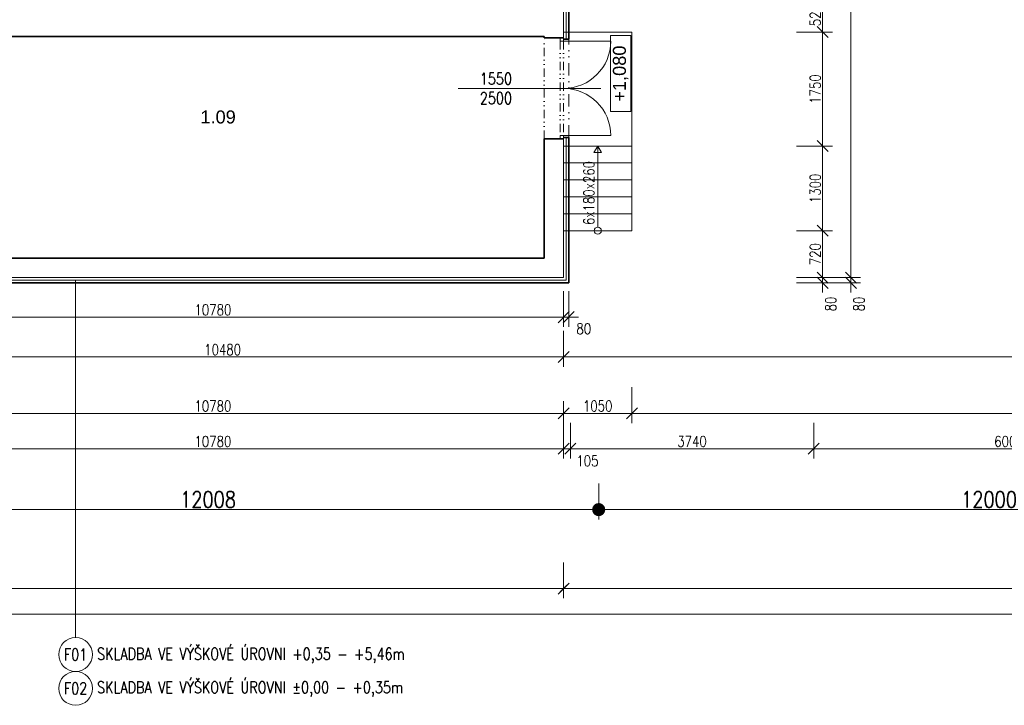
# Model space of a CAD drawing. Header units: millimetres. Extents: x -485339 to 350584, y -1189936 to 0.
# Tile 79 of 256: x -203942 to -188809, y -1067046 to -1056518. Entities that reach past the tile are written whole.
import ezdxf
from ezdxf.enums import TextEntityAlignment as Align

# ---------------------------------------------------------------- set-up
doc = ezdxf.new("R2010")
doc.units = ezdxf.units.MM
doc.header["$LTSCALE"] = 10
doc.linetypes.add('DĚLICÍ2', pattern=[15.875, 6.35, -3.175, 0, -3.175, 0, -3.175])
doc.layers.get('Defpoints').update_dxf_attribs({"color": 201})
for name, color, linetype, lineweight in [('N_dveře', 10, 'Continuous', 18), ('N_kóty', 10, 'Continuous', 18), ('N_popis', 10, 'Continuous', 18), ('N_popis_otvory', 10, 'Continuous', 18), ('N_čáry_nad', 10, 'DĚLICÍ2', 18), ('N_čáry_obrys', 10, 'Continuous', 35), ('N_čáry_obv.plášt', 212, 'Continuous', 18), ('St__otvory_dveře', 40, 'Continuous', 18), ('St_kóty', 132, 'Continuous', 18), ('St_plocha_místnosti', 250, 'Continuous', 18), ('St_popis', 250, 'Continuous', 18), ('St_čáry_nad', 250, 'DĚLICÍ2', 18), ('St_čáry_obrys', 5, 'Continuous', 35), ('St_čáry_plné', 250, 'Continuous', 18)]:
    doc.layers.add(name, color=color, linetype=linetype, lineweight=lineweight)
doc.styles.add('1_50', font='arial.ttf', dxfattribs={"height": 100})
doc.styles.add('Andy', font='arial.ttf')
doc.styles.get("Standard").update_dxf_attribs({"font": 'simplex.shx', "width": 0.8})
doc.linetypes.add('IZOLACE', pattern='A,0.0001,-0.1,[134,ltypeshp.shx,S=0.1,R=0,X=-0.1,Y=0],-0.2,[134,ltypeshp.shx,S=0.1,R=180,X=0.1,Y=0],-0.1', length=0.4001)
doc.dimstyles.new('stavebníM100', dxfattribs={"dimtxt": 165, "dimasz": 170, "dimexe": 150, "dimexo": 100, "dimgap": 30, "dimtad": 1, "dimdec": 0, "dimtxsty": 'Standard', "dimblk": 'OBLIQUE', "dimcen": -2.5, "dimdle": 150, "dimclrd": 256, "dimclre": 256, "dimclrt": 256, "dimadec": 4, "dimazin": 0, "dimtfac": 1, "dimtdec": 0, "dimtmove": 2, "dimatfit": 3, "dimldrblk": 'OBLIQUE', "dimfxl": 400, "dimfxlon": 1, "dimlwd": -1, "dimlwe": -1, "dimarcsym": 0})
doc.dimstyles.new('stavebníM100_modul', dxfattribs={"dimtxt": 250, "dimasz": 200, "dimexe": 150, "dimexo": 100, "dimgap": 30, "dimtad": 1, "dimdec": 0, "dimtxsty": 'Standard', "dimblk": 'DOT', "dimcen": -2.5, "dimdle": 150, "dimclrd": 256, "dimclre": 256, "dimclrt": 256, "dimadec": 4, "dimazin": 0, "dimtfac": 1, "dimtdec": 0, "dimtmove": 2, "dimatfit": 3, "dimldrblk": 'OBLIQUE', "dimfxl": 400, "dimfxlon": 1, "dimlwd": -1, "dimlwe": -1, "dimarcsym": 0})
doc.dimstyles.new('stavebníM50 vnitřní', dxfattribs={"dimtxt": 100, "dimasz": 100, "dimexe": 50, "dimexo": 100, "dimgap": 30, "dimtad": 1, "dimdec": 0, "dimtxsty": 'Standard', "dimblk": 'OBLIQUE', "dimcen": 2.5, "dimclrd": 256, "dimclre": 256, "dimclrt": 256, "dimadec": 0, "dimazin": 0, "dimtfac": 1, "dimtdec": 0, "dimtmove": 2, "dimatfit": 2, "dimldrblk": 'OBLIQUE', "dimfxl": 250, "dimfxlon": 1, "dimlwd": -1, "dimlwe": -1, "dimarcsym": 0})

# ---------------------------------------------------------------- blocks, each defined once
blk = doc.blocks.new('G$CB83B120F')
at = {"layer": 'St__otvory_dveře', "color": 0, "ltscale": 2}
for points in [[(0, 0), (50, 0), (50, 50), (0, 50)], [(1500, 0), (1550, 0), (1550, 50), (1500, 50)]]:
    blk.add_lwpolyline(points, close=True, dxfattribs=at)
at = {"layer": 'St__otvory_dveře', "color": 0, "linetype": 'DĚLICÍ2', "ltscale": 2}
for points in [[(1500, 50), (50, 50)], [(1500, 0), (50, 0)]]:
    blk.add_lwpolyline(points, dxfattribs=at)
at = {"layer": 'St__otvory_dveře', "color": 0, "ltscale": 2}
for points in [[(50, 0), (50, -725)], [(1500, 0), (1500, -725)]]:
    blk.add_lwpolyline(points, dxfattribs=at)
for centre, start, end in [((50, 0), 270, 0), ((1500, 0), 180, 270)]:
    blk.add_arc(centre, 725, start, end, dxfattribs=at)
blk = doc.blocks.new('_OBLIQUE')
at = {"color": 0, "linetype": 'ByBlock'}
blk.add_line((-0.5, -0.5), (0.5, 0.5), dxfattribs=at)
blk = doc.blocks.new('*D6997')
at = {"layer": 'Defpoints', "color": 0}
for p in [(-206363, -1062274), (-195583, -1062274), (-195583, -1062563)]:
    blk.add_point(p, dxfattribs=at)
at = {"layer": 'St_kóty'}
for p, q in [((-206363, -1062374), (-206363, -1062713)), ((-195583, -1062374), (-195583, -1062713)), ((-206513, -1062563), (-195433, -1062563))]:
    blk.add_line(p, q, dxfattribs=at)
at = {"layer": 'St_kóty', "linetype": 'ByBlock', "xscale": 170, "yscale": 170, "zscale": 170, "rotation": 180}
blk.add_blockref('_OBLIQUE', (-206363, -1062563), dxfattribs=at)
at = {"layer": 'St_kóty', "linetype": 'ByBlock', "xscale": 170, "yscale": 170, "zscale": 170}
blk.add_blockref('_OBLIQUE', (-195583, -1062563), dxfattribs=at)
at = {"layer": 'St_kóty', "insert": (-200973, -1062450), "char_height": 165, "attachment_point": 5}
blk.add_mtext('10780', dxfattribs=at)
blk = doc.blocks.new('*D6998')
at = {"layer": 'Defpoints', "color": 0}
for p in [(-194533, -1061554), (-195583, -1062274), (-194533, -1062563)]:
    blk.add_point(p, dxfattribs=at)
at = {"layer": 'St_kóty'}
for p, q in [((-194533, -1062163), (-194533, -1062713)), ((-195583, -1062374), (-195583, -1062713)), ((-195733, -1062563), (-194383, -1062563))]:
    blk.add_line(p, q, dxfattribs=at)
at = {"layer": 'St_kóty', "linetype": 'ByBlock', "xscale": 170, "yscale": 170, "zscale": 170, "rotation": 180}
blk.add_blockref('_OBLIQUE', (-195583, -1062563), dxfattribs=at)
at = {"layer": 'St_kóty', "linetype": 'ByBlock', "xscale": 170, "yscale": 170, "zscale": 170}
blk.add_blockref('_OBLIQUE', (-194533, -1062563), dxfattribs=at)
at = {"layer": 'St_kóty', "insert": (-195058, -1062450), "char_height": 165, "attachment_point": 5}
blk.add_mtext('1050', dxfattribs=at)
blk = doc.blocks.new('*D6999')
at = {"layer": 'Defpoints', "color": 0}
for p in [(-206063, -1060403), (-195583, -1060478), (-206063, -1061697)]:
    blk.add_point(p, dxfattribs=at)
at = {"layer": 'St_kóty'}
for p, q in [((-206063, -1061297), (-206063, -1061847)), ((-195583, -1061297), (-195583, -1061847)), ((-195433, -1061697), (-206213, -1061697))]:
    blk.add_line(p, q, dxfattribs=at)
at = {"layer": 'St_kóty', "linetype": 'ByBlock', "xscale": 170, "yscale": 170, "zscale": 170, "rotation": 180}
blk.add_blockref('_OBLIQUE', (-206063, -1061697), dxfattribs=at)
at = {"layer": 'St_kóty', "linetype": 'ByBlock', "xscale": 170, "yscale": 170, "zscale": 170}
blk.add_blockref('_OBLIQUE', (-195583, -1061697), dxfattribs=at)
at = {"layer": 'St_kóty', "insert": (-200823, -1061585), "char_height": 165, "attachment_point": 5}
blk.add_mtext('10480', dxfattribs=at)
blk = doc.blocks.new('*D7008')
at = {"layer": 'Defpoints', "color": 0}
for p in [(-179483, -1042046), (-195583, -1060478), (-179483, -1061697)]:
    blk.add_point(p, dxfattribs=at)
at = {"layer": 'St_kóty'}
for p, q in [((-195583, -1061297), (-195583, -1061847)), ((-179483, -1061297), (-179483, -1061847)), ((-195733, -1061697), (-179333, -1061697))]:
    blk.add_line(p, q, dxfattribs=at)
at = {"layer": 'St_kóty', "linetype": 'ByBlock', "xscale": 170, "yscale": 170, "zscale": 170, "rotation": 180}
blk.add_blockref('_OBLIQUE', (-195583, -1061697), dxfattribs=at)
at = {"layer": 'St_kóty', "linetype": 'ByBlock', "xscale": 170, "yscale": 170, "zscale": 170}
blk.add_blockref('_OBLIQUE', (-179483, -1061697), dxfattribs=at)
at = {"layer": 'St_kóty', "insert": (-187533, -1061585), "char_height": 165, "attachment_point": 5}
blk.add_mtext('16100', dxfattribs=at)
blk = doc.blocks.new('*D7009')
at = {"layer": 'Defpoints', "color": 0}
for p in [(-179483, -1042046), (-194533, -1061554), (-179483, -1062563)]:
    blk.add_point(p, dxfattribs=at)
at = {"layer": 'St_kóty'}
for p, q in [((-194533, -1062163), (-194533, -1062713)), ((-179483, -1062163), (-179483, -1062713)), ((-194683, -1062563), (-179333, -1062563))]:
    blk.add_line(p, q, dxfattribs=at)
at = {"layer": 'St_kóty', "linetype": 'ByBlock', "xscale": 170, "yscale": 170, "zscale": 170, "rotation": 180}
blk.add_blockref('_OBLIQUE', (-194533, -1062563), dxfattribs=at)
at = {"layer": 'St_kóty', "linetype": 'ByBlock', "xscale": 170, "yscale": 170, "zscale": 170}
blk.add_blockref('_OBLIQUE', (-179483, -1062563), dxfattribs=at)
at = {"layer": 'St_kóty', "insert": (-187008, -1062450), "char_height": 165, "attachment_point": 5}
blk.add_mtext('15050', dxfattribs=at)
blk = doc.blocks.new('*D7025')
at = {"layer": 'Defpoints', "color": 0}
for p in [(-206363, -1060478), (-195583, -1060478), (-195583, -1063107)]:
    blk.add_point(p, dxfattribs=at)
at = {"layer": 'St_kóty'}
for p, q in [((-206363, -1062707), (-206363, -1063257)), ((-195583, -1062707), (-195583, -1063257)), ((-206513, -1063107), (-195433, -1063107))]:
    blk.add_line(p, q, dxfattribs=at)
at = {"layer": 'St_kóty', "linetype": 'ByBlock', "xscale": 170, "yscale": 170, "zscale": 170, "rotation": 180}
blk.add_blockref('_OBLIQUE', (-206363, -1063107), dxfattribs=at)
at = {"layer": 'St_kóty', "linetype": 'ByBlock', "xscale": 170, "yscale": 170, "zscale": 170}
blk.add_blockref('_OBLIQUE', (-195583, -1063107), dxfattribs=at)
at = {"layer": 'St_kóty', "insert": (-200973, -1062994), "char_height": 165, "attachment_point": 5}
blk.add_mtext('10780', dxfattribs=at)
blk = doc.blocks.new('*D7026')
at = {"layer": 'Defpoints', "color": 0}
for p in [(-195478, -1041856), (-195583, -1060478), (-195478, -1063107)]:
    blk.add_point(p, dxfattribs=at)
at = {"layer": 'St_kóty'}
for p, q in [((-195583, -1062707), (-195583, -1063257)), ((-195478, -1062707), (-195478, -1063257)), ((-195733, -1063107), (-195328, -1063107))]:
    blk.add_line(p, q, dxfattribs=at)
at = {"layer": 'St_kóty', "linetype": 'ByBlock', "xscale": 170, "yscale": 170, "zscale": 170, "rotation": 180}
blk.add_blockref('_OBLIQUE', (-195583, -1063107), dxfattribs=at)
at = {"layer": 'St_kóty', "linetype": 'ByBlock', "xscale": 170, "yscale": 170, "zscale": 170}
blk.add_blockref('_OBLIQUE', (-195478, -1063107), dxfattribs=at)
at = {"layer": 'St_kóty', "insert": (-195216, -1063292), "char_height": 165, "attachment_point": 5}
blk.add_mtext('105', dxfattribs=at)
blk = doc.blocks.new('*D7027')
at = {"layer": 'Defpoints', "color": 0}
for p in [(-195478, -1041856), (-191738, -1041856), (-191738, -1063107)]:
    blk.add_point(p, dxfattribs=at)
at = {"layer": 'St_kóty'}
for p, q in [((-195478, -1062707), (-195478, -1063257)), ((-191738, -1062707), (-191738, -1063257)), ((-195628, -1063107), (-191588, -1063107))]:
    blk.add_line(p, q, dxfattribs=at)
at = {"layer": 'St_kóty', "linetype": 'ByBlock', "xscale": 170, "yscale": 170, "zscale": 170, "rotation": 180}
blk.add_blockref('_OBLIQUE', (-195478, -1063107), dxfattribs=at)
at = {"layer": 'St_kóty', "linetype": 'ByBlock', "xscale": 170, "yscale": 170, "zscale": 170}
blk.add_blockref('_OBLIQUE', (-191738, -1063107), dxfattribs=at)
at = {"layer": 'St_kóty', "insert": (-193608, -1062994), "char_height": 165, "attachment_point": 5}
blk.add_mtext('3740', dxfattribs=at)
blk = doc.blocks.new('*D7028')
at = {"layer": 'Defpoints', "color": 0}
for p in [(-191738, -1041856), (-185738, -1041843), (-185738, -1063107)]:
    blk.add_point(p, dxfattribs=at)
at = {"layer": 'St_kóty'}
for p, q in [((-191738, -1062707), (-191738, -1063257)), ((-185738, -1062707), (-185738, -1063257)), ((-191888, -1063107), (-185588, -1063107))]:
    blk.add_line(p, q, dxfattribs=at)
at = {"layer": 'St_kóty', "linetype": 'ByBlock', "xscale": 170, "yscale": 170, "zscale": 170, "rotation": 180}
blk.add_blockref('_OBLIQUE', (-191738, -1063107), dxfattribs=at)
at = {"layer": 'St_kóty', "linetype": 'ByBlock', "xscale": 170, "yscale": 170, "zscale": 170}
blk.add_blockref('_OBLIQUE', (-185738, -1063107), dxfattribs=at)
at = {"layer": 'St_kóty', "insert": (-188738, -1062994), "char_height": 165, "attachment_point": 5}
blk.add_mtext('6000', dxfattribs=at)
blk = doc.blocks.new('_Dot')
at = {"color": 0, "linetype": 'ByBlock', "lineweight": -2}
blk.add_line((-0.5, 0), (-1, 0), dxfattribs=at)
at = {"color": 0, "linetype": 'ByBlock', "const_width": 0.5}
blk.add_lwpolyline([(-0.25, 0, 1), (0.25, 0, 1)], format="xyb", close=True, dxfattribs=at)
blk = doc.blocks.new('*D7032')
at = {"layer": 'Defpoints', "color": 0}
for p in [(-195043, -1040783), (-183043, -1041757), (-195043, -1064041)]:
    blk.add_point(p, dxfattribs=at)
at = {"layer": 'St_kóty'}
for p, q in [((-195043, -1063641), (-195043, -1064191)), ((-183043, -1063641), (-183043, -1064191)), ((-183243, -1064041), (-194843, -1064041))]:
    blk.add_line(p, q, dxfattribs=at)
at = {"layer": 'St_kóty', "linetype": 'ByBlock', "xscale": 200, "yscale": 200, "zscale": 200, "rotation": 180}
blk.add_blockref('_Dot', (-195043, -1064041), dxfattribs=at)
at = {"layer": 'St_kóty', "linetype": 'ByBlock', "xscale": 200, "yscale": 200, "zscale": 200}
blk.add_blockref('_Dot', (-183043, -1064041), dxfattribs=at)
at = {"layer": 'St_kóty', "insert": (-189043, -1063886), "char_height": 250, "attachment_point": 5}
blk.add_mtext('12000', dxfattribs=at)
blk = doc.blocks.new('*D7033')
at = {"layer": 'Defpoints', "color": 0}
for p in [(-207051, -1040782), (-195043, -1040783), (-207051, -1064041)]:
    blk.add_point(p, dxfattribs=at)
at = {"layer": 'St_kóty'}
for p, q in [((-207051, -1063641), (-207051, -1064191)), ((-195043, -1063641), (-195043, -1064191)), ((-195243, -1064041), (-206851, -1064041))]:
    blk.add_line(p, q, dxfattribs=at)
at = {"layer": 'St_kóty', "linetype": 'ByBlock', "xscale": 200, "yscale": 200, "zscale": 200, "rotation": 180}
blk.add_blockref('_Dot', (-207051, -1064041), dxfattribs=at)
at = {"layer": 'St_kóty', "linetype": 'ByBlock', "xscale": 200, "yscale": 200, "zscale": 200}
blk.add_blockref('_Dot', (-195043, -1064041), dxfattribs=at)
at = {"layer": 'St_kóty', "insert": (-201047, -1063886), "char_height": 250, "attachment_point": 5}
blk.add_mtext('12008', dxfattribs=at)
blk = doc.blocks.new('*D7057')
at = {"layer": 'Defpoints', "color": 0}
for p in [(-195583, -1058348), (-176905, -1058348), (-195583, -1060478)]:
    blk.add_point(p, dxfattribs=at)
at = {"layer": 'St_kóty'}
for p, q in [((-176905, -1060628), (-176905, -1058198)), ((-177305, -1058348), (-176755, -1058348)), ((-177305, -1060478), (-176755, -1060478))]:
    blk.add_line(p, q, dxfattribs=at)
at = {"layer": 'St_kóty', "linetype": 'ByBlock', "xscale": 170, "yscale": 170, "zscale": 170}
for p, rotation in [((-176905, -1058348), 90), ((-176905, -1060478), 270)]:
    blk.add_blockref('_OBLIQUE', p, dxfattribs=dict(at, rotation=rotation))
at = {"layer": 'St_kóty', "insert": (-177017, -1059413), "char_height": 165, "attachment_point": 5, "rotation": 90}
blk.add_mtext('2130', dxfattribs=at)
blk = doc.blocks.new('*D7058')
at = {"layer": 'Defpoints', "color": 0}
for p in [(-195583, -1056798), (-176905, -1056798), (-195583, -1058348)]:
    blk.add_point(p, dxfattribs=at)
at = {"layer": 'St_kóty'}
for p, q in [((-176905, -1056648), (-176905, -1057310)), ((-177305, -1056798), (-176755, -1056798)), ((-176905, -1058498), (-176905, -1057835)), ((-177305, -1058348), (-176755, -1058348))]:
    blk.add_line(p, q, dxfattribs=at)
at = {"layer": 'St_kóty', "linetype": 'ByBlock', "xscale": 170, "yscale": 170, "zscale": 170}
for p, rotation in [((-176905, -1056798), 90), ((-176905, -1058348), 270)]:
    blk.add_blockref('_OBLIQUE', p, dxfattribs=dict(at, rotation=rotation))
at = {"layer": 'St_kóty', "insert": (-176905, -1057573), "char_height": 165, "attachment_point": 5, "rotation": 90}
blk.add_mtext('1550\\P2500', dxfattribs=at)
blk = doc.blocks.new('*D7059')
at = {"layer": 'Defpoints', "color": 0}
for p in [(-195583, -1056188), (-176905, -1056188), (-195583, -1056798)]:
    blk.add_point(p, dxfattribs=at)
at = {"layer": 'St_kóty'}
for p, q in [((-176905, -1056948), (-176905, -1056038)), ((-177305, -1056188), (-176755, -1056188)), ((-177305, -1056798), (-176755, -1056798))]:
    blk.add_line(p, q, dxfattribs=at)
at = {"layer": 'St_kóty', "linetype": 'ByBlock', "xscale": 170, "yscale": 170, "zscale": 170}
for p, rotation in [((-176905, -1056188), 90), ((-176905, -1056798), 270)]:
    blk.add_blockref('_OBLIQUE', p, dxfattribs=dict(at, rotation=rotation))
at = {"layer": 'St_kóty', "insert": (-177017, -1056493), "char_height": 165, "attachment_point": 5, "rotation": 90}
blk.add_mtext('610', dxfattribs=at)
blk = doc.blocks.new('*D7073')
at = {"layer": 'Defpoints', "color": 0}
for p in [(-195597, -1042046), (-176251, -1042046), (-195583, -1060478)]:
    blk.add_point(p, dxfattribs=at)
at = {"layer": 'St_kóty'}
for p, q in [((-176251, -1060628), (-176251, -1041896)), ((-176651, -1042046), (-176101, -1042046)), ((-176651, -1060478), (-176101, -1060478))]:
    blk.add_line(p, q, dxfattribs=at)
at = {"layer": 'St_kóty', "linetype": 'ByBlock', "xscale": 170, "yscale": 170, "zscale": 170}
for p, rotation in [((-176251, -1042046), 90), ((-176251, -1060478), 270)]:
    blk.add_blockref('_OBLIQUE', p, dxfattribs=dict(at, rotation=rotation))
at = {"layer": 'St_kóty', "insert": (-176364, -1051262), "char_height": 165, "attachment_point": 5, "rotation": 90}
blk.add_mtext('18432', dxfattribs=at)
blk = doc.blocks.new('*D7075')
at = {"layer": 'Defpoints', "color": 0}
for p in [(-195583, -1042046), (-175643, -1042046), (-195583, -1060478)]:
    blk.add_point(p, dxfattribs=at)
at = {"layer": 'St_kóty'}
for p, q in [((-175643, -1060628), (-175643, -1041896)), ((-176043, -1042046), (-175493, -1042046)), ((-176043, -1060478), (-175493, -1060478))]:
    blk.add_line(p, q, dxfattribs=at)
at = {"layer": 'St_kóty', "linetype": 'ByBlock', "xscale": 170, "yscale": 170, "zscale": 170}
for p, rotation in [((-175643, -1042046), 90), ((-175643, -1060478), 270)]:
    blk.add_blockref('_OBLIQUE', p, dxfattribs=dict(at, rotation=rotation))
at = {"layer": 'St_kóty', "insert": (-175755, -1051262), "char_height": 165, "attachment_point": 5, "rotation": 90}
blk.add_mtext('18432', dxfattribs=at)
blk = doc.blocks.new('*D7086')
at = {"layer": 'Defpoints', "color": 0}
for p in [(-179483, -992923), (-195583, -1060478), (-174807, -1060478)]:
    blk.add_point(p, dxfattribs=at)
at = {"layer": 'St_kóty'}
for p, q in [((-174807, -992773), (-174807, -1060628)), ((-175207, -992923), (-174657, -992923)), ((-175207, -1060478), (-174657, -1060478))]:
    blk.add_line(p, q, dxfattribs=at)
at = {"layer": 'St_kóty', "linetype": 'ByBlock', "xscale": 170, "yscale": 170, "zscale": 170}
for p, rotation in [((-174807, -992923), 90), ((-174807, -1060478), 270)]:
    blk.add_blockref('_OBLIQUE', p, dxfattribs=dict(at, rotation=rotation))
at = {"layer": 'St_kóty', "insert": (-174919, -1026700), "char_height": 165, "attachment_point": 5, "rotation": 90}
blk.add_mtext('67555', dxfattribs=at)
blk = doc.blocks.new('*D7116')
at = {"layer": 'Defpoints', "color": 0}
for p in [(-192694, -1059758), (-191601, -1059758), (-193744, -1060478)]:
    blk.add_point(p, dxfattribs=at)
at = {"layer": 'St_kóty'}
for p, q in [((-191601, -1060628), (-191601, -1059608)), ((-192001, -1059758), (-191451, -1059758)), ((-192001, -1060478), (-191451, -1060478))]:
    blk.add_line(p, q, dxfattribs=at)
at = {"layer": 'St_kóty', "linetype": 'ByBlock', "xscale": 170, "yscale": 170, "zscale": 170}
for p, rotation in [((-191601, -1059758), 90), ((-191601, -1060478), 270)]:
    blk.add_blockref('_OBLIQUE', p, dxfattribs=dict(at, rotation=rotation))
at = {"layer": 'St_kóty', "insert": (-191714, -1060118), "char_height": 165, "attachment_point": 5, "rotation": 90}
blk.add_mtext('720', dxfattribs=at)
blk = doc.blocks.new('*D7117')
at = {"layer": 'Defpoints', "color": 0}
for p in [(-192694, -1058458), (-191601, -1058458), (-192694, -1059758)]:
    blk.add_point(p, dxfattribs=at)
at = {"layer": 'St_kóty'}
for p, q in [((-191601, -1059908), (-191601, -1058308)), ((-192001, -1058458), (-191451, -1058458)), ((-192001, -1059758), (-191451, -1059758))]:
    blk.add_line(p, q, dxfattribs=at)
at = {"layer": 'St_kóty', "linetype": 'ByBlock', "xscale": 170, "yscale": 170, "zscale": 170}
for p, rotation in [((-191601, -1058458), 90), ((-191601, -1059758), 270)]:
    blk.add_blockref('_OBLIQUE', p, dxfattribs=dict(at, rotation=rotation))
at = {"layer": 'St_kóty', "insert": (-191714, -1059108), "char_height": 165, "attachment_point": 5, "rotation": 90}
blk.add_mtext('1300', dxfattribs=at)
blk = doc.blocks.new('*D7118')
at = {"layer": 'Defpoints', "color": 0}
for p in [(-192694, -1056708), (-191601, -1056708), (-192694, -1058458)]:
    blk.add_point(p, dxfattribs=at)
at = {"layer": 'St_kóty'}
for p, q in [((-191601, -1058608), (-191601, -1056558)), ((-192001, -1056708), (-191451, -1056708)), ((-192001, -1058458), (-191451, -1058458))]:
    blk.add_line(p, q, dxfattribs=at)
at = {"layer": 'St_kóty', "linetype": 'ByBlock', "xscale": 170, "yscale": 170, "zscale": 170}
for p, rotation in [((-191601, -1056708), 90), ((-191601, -1058458), 270)]:
    blk.add_blockref('_OBLIQUE', p, dxfattribs=dict(at, rotation=rotation))
at = {"layer": 'St_kóty', "insert": (-191714, -1057583), "char_height": 165, "attachment_point": 5, "rotation": 90}
blk.add_mtext('1750', dxfattribs=at)
blk = doc.blocks.new('*D7119')
at = {"layer": 'Defpoints', "color": 0}
for p in [(-194044, -1056188), (-191601, -1056188), (-192694, -1056708)]:
    blk.add_point(p, dxfattribs=at)
at = {"layer": 'St_kóty'}
for p, q in [((-191601, -1056858), (-191601, -1056038)), ((-192001, -1056188), (-191451, -1056188)), ((-192001, -1056708), (-191451, -1056708))]:
    blk.add_line(p, q, dxfattribs=at)
at = {"layer": 'St_kóty', "linetype": 'ByBlock', "xscale": 170, "yscale": 170, "zscale": 170}
for p, rotation in [((-191601, -1056188), 90), ((-191601, -1056708), 270)]:
    blk.add_blockref('_OBLIQUE', p, dxfattribs=dict(at, rotation=rotation))
at = {"layer": 'St_kóty', "insert": (-191714, -1056448), "char_height": 165, "attachment_point": 5, "rotation": 90}
blk.add_mtext('520', dxfattribs=at)
blk = doc.blocks.new('*D7256')
at = {"layer": 'Defpoints', "color": 0}
for p in [(-179483, -1042046), (-276413, -1060078), (-179483, -1065645)]:
    blk.add_point(p, dxfattribs=at)
at = {"layer": 'St_kóty'}
for p, q in [((-276413, -1065245), (-276413, -1065795)), ((-179483, -1065245), (-179483, -1065795)), ((-276563, -1065645), (-179333, -1065645))]:
    blk.add_line(p, q, dxfattribs=at)
at = {"layer": 'St_kóty', "linetype": 'ByBlock', "xscale": 170, "yscale": 170, "zscale": 170, "rotation": 180}
blk.add_blockref('_OBLIQUE', (-276413, -1065645), dxfattribs=at)
at = {"layer": 'St_kóty', "linetype": 'ByBlock', "xscale": 170, "yscale": 170, "zscale": 170}
blk.add_blockref('_OBLIQUE', (-179483, -1065645), dxfattribs=at)
at = {"layer": 'St_kóty', "insert": (-227948, -1065533), "char_height": 165, "attachment_point": 5}
blk.add_mtext('96930', dxfattribs=at)
blk = doc.blocks.new('*D7257')
at = {"layer": 'Defpoints', "color": 0}
for p in [(-276413, -1060078), (-195583, -1060478), (-195583, -1065253)]:
    blk.add_point(p, dxfattribs=at)
at = {"layer": 'St_kóty'}
for p, q in [((-276413, -1064853), (-276413, -1065403)), ((-195583, -1064853), (-195583, -1065403)), ((-276563, -1065253), (-195433, -1065253))]:
    blk.add_line(p, q, dxfattribs=at)
at = {"layer": 'St_kóty', "linetype": 'ByBlock', "xscale": 170, "yscale": 170, "zscale": 170, "rotation": 180}
blk.add_blockref('_OBLIQUE', (-276413, -1065253), dxfattribs=at)
at = {"layer": 'St_kóty', "linetype": 'ByBlock', "xscale": 170, "yscale": 170, "zscale": 170}
blk.add_blockref('_OBLIQUE', (-195583, -1065253), dxfattribs=at)
at = {"layer": 'St_kóty', "insert": (-235998, -1065141), "char_height": 165, "attachment_point": 5}
blk.add_mtext('80830', dxfattribs=at)
blk = doc.blocks.new('*D7258')
at = {"layer": 'Defpoints', "color": 0}
for p in [(-179483, -1042046), (-195583, -1060478), (-179483, -1065253)]:
    blk.add_point(p, dxfattribs=at)
at = {"layer": 'St_kóty'}
for p, q in [((-195583, -1065003), (-195583, -1065303)), ((-179483, -1065003), (-179483, -1065303)), ((-195583, -1065253), (-179483, -1065253))]:
    blk.add_line(p, q, dxfattribs=at)
at = {"layer": 'St_kóty', "linetype": 'ByBlock', "xscale": 100, "yscale": 100, "zscale": 100, "rotation": 180}
blk.add_blockref('_OBLIQUE', (-195583, -1065253), dxfattribs=at)
at = {"layer": 'St_kóty', "linetype": 'ByBlock', "xscale": 100, "yscale": 100, "zscale": 100}
blk.add_blockref('_OBLIQUE', (-179483, -1065253), dxfattribs=at)
at = {"layer": 'St_kóty', "insert": (-187533, -1065173), "char_height": 100, "attachment_point": 5}
blk.add_mtext('16100', dxfattribs=at)
blk = doc.blocks.new('*D7301')
at = {"layer": 'Defpoints', "color": 0}
for p in [(-195583, -1060370), (-195503, -1060458), (-195503, -1061086)]:
    blk.add_point(p, dxfattribs=at)
at = {"layer": 'N_kóty'}
for p, q in [((-195583, -1060686), (-195583, -1061236)), ((-195503, -1060686), (-195503, -1061236)), ((-195733, -1061086), (-195353, -1061086))]:
    blk.add_line(p, q, dxfattribs=at)
at = {"layer": 'N_kóty', "linetype": 'ByBlock', "xscale": 170, "yscale": 170, "zscale": 170, "rotation": 180}
blk.add_blockref('_OBLIQUE', (-195583, -1061086), dxfattribs=at)
at = {"layer": 'N_kóty', "linetype": 'ByBlock', "xscale": 170, "yscale": 170, "zscale": 170}
blk.add_blockref('_OBLIQUE', (-195503, -1061086), dxfattribs=at)
at = {"layer": 'N_kóty', "insert": (-195272, -1061263), "char_height": 165, "attachment_point": 5}
blk.add_mtext('80', dxfattribs=at)
blk = doc.blocks.new('*D7304')
at = {"layer": 'Defpoints', "color": 0}
for p in [(-194483, -1050488), (-195583, -1060478), (-191167, -1060478)]:
    blk.add_point(p, dxfattribs=at)
at = {"layer": 'St_kóty'}
for p, q in [((-191167, -1050338), (-191167, -1060628)), ((-191567, -1050488), (-191017, -1050488)), ((-191567, -1060478), (-191017, -1060478))]:
    blk.add_line(p, q, dxfattribs=at)
at = {"layer": 'St_kóty', "linetype": 'ByBlock', "xscale": 170, "yscale": 170, "zscale": 170}
for p, rotation in [((-191167, -1050488), 90), ((-191167, -1060478), 270)]:
    blk.add_blockref('_OBLIQUE', p, dxfattribs=dict(at, rotation=rotation))
at = {"layer": 'St_kóty', "insert": (-191280, -1055483), "char_height": 165, "attachment_point": 5, "rotation": 90}
blk.add_mtext('9990', dxfattribs=at)
blk = doc.blocks.new('*D7305')
at = {"layer": 'Defpoints', "color": 0}
for p in [(-195583, -1060478), (-195583, -1060558), (-191601, -1060558)]:
    blk.add_point(p, dxfattribs=at)
at = {"layer": 'N_kóty'}
for p, q in [((-191601, -1060328), (-191601, -1060708)), ((-192001, -1060478), (-191451, -1060478)), ((-192001, -1060558), (-191451, -1060558))]:
    blk.add_line(p, q, dxfattribs=at)
at = {"layer": 'N_kóty', "linetype": 'ByBlock', "xscale": 170, "yscale": 170, "zscale": 170}
for p, rotation in [((-191601, -1060478), 90), ((-191601, -1060558), 270)]:
    blk.add_blockref('_OBLIQUE', p, dxfattribs=dict(at, rotation=rotation))
at = {"layer": 'N_kóty', "insert": (-191477, -1060884), "char_height": 165, "attachment_point": 5, "rotation": 90}
blk.add_mtext('80', dxfattribs=at)
blk = doc.blocks.new('*D7306')
at = {"layer": 'Defpoints', "color": 0}
for p in [(-195583, -1060478), (-195503, -1060558), (-191167, -1060558)]:
    blk.add_point(p, dxfattribs=at)
at = {"layer": 'N_kóty'}
for p, q in [((-191167, -1060328), (-191167, -1060708)), ((-191567, -1060478), (-191017, -1060478)), ((-191567, -1060558), (-191017, -1060558))]:
    blk.add_line(p, q, dxfattribs=at)
at = {"layer": 'N_kóty', "linetype": 'ByBlock', "xscale": 170, "yscale": 170, "zscale": 170}
for p, rotation in [((-191167, -1060478), 90), ((-191167, -1060558), 270)]:
    blk.add_blockref('_OBLIQUE', p, dxfattribs=dict(at, rotation=rotation))
at = {"layer": 'N_kóty', "insert": (-191042, -1060884), "char_height": 165, "attachment_point": 5, "rotation": 90}
blk.add_mtext('80', dxfattribs=at)
blk = doc.blocks.new('*D7308')
at = {"layer": 'Defpoints', "color": 0}
for p in [(-206362.74488, -1060477.62675), (-195582.74488, -1060477.62675), (-195582.74488, -1061085.53702)]:
    blk.add_point(p, dxfattribs=at)
at = {"layer": 'N_kóty'}
for p, q in [((-206362.74488, -1060685.53702), (-206362.74488, -1061235.53702)), ((-195582.74488, -1060685.53702), (-195582.74488, -1061235.53702)), ((-206512.74488, -1061085.53702), (-195432.74488, -1061085.53702))]:
    blk.add_line(p, q, dxfattribs=at)
at = {"layer": 'N_kóty', "linetype": 'ByBlock', "xscale": 170, "yscale": 170, "zscale": 170, "rotation": 180}
blk.add_blockref('_OBLIQUE', (-206362.74488, -1061085.53702), dxfattribs=at)
at = {"layer": 'N_kóty', "linetype": 'ByBlock', "xscale": 170, "yscale": 170, "zscale": 170}
blk.add_blockref('_OBLIQUE', (-195582.74488, -1061085.53702), dxfattribs=at)
at = {"layer": 'N_kóty', "insert": (-200972.74488, -1060973.03702), "char_height": 165, "attachment_point": 5}
blk.add_mtext('10780', dxfattribs=at)

msp = doc.modelspace()

# ---------------------------------------------------------------- linework, layer by layer
at = {"layer": 'N_popis'}
msp.add_lwpolyline([(-203083.1, -1066006.3), (-203083.1, -1060527.6)], dxfattribs=at)
for centre in [(-203083.1, -1066266.2), (-203083.1, -1066786)]:
    msp.add_circle(centre, 259.9, dxfattribs=at)
at = {"layer": 'N_popis_otvory'}
msp.add_lwpolyline([(-197200.8, -1057572.6), (-195010.2, -1057572.6)], dxfattribs=at)
at = {"layer": 'N_čáry_nad', "ltscale": 3}
msp.add_lwpolyline([(-195502.7, -1058327.6), (-195502.7, -1056817.6)], dxfattribs=at)
at = {"layer": 'N_čáry_obrys', "ltscale": 2}
msp.add_line((-195502.7, -1056817.6), (-195502.7, -1056167.6), dxfattribs=at)
at = {"layer": 'N_čáry_obrys'}
for points in [[(-195582.7, -1056817.6), (-195502.7, -1056817.6)], [(-195582.7, -1058327.6), (-195502.7, -1058327.6)]]:
    msp.add_lwpolyline(points, dxfattribs=at)
at = {"layer": 'N_čáry_obrys', "ltscale": 2}
for points in [[(-195502.7, -1060557.6), (-195502.7, -1058327.6)], [(-195502.7, -1060557.6), (-206442.7, -1060557.6)]]:
    msp.add_lwpolyline(points, dxfattribs=at)
at = {"layer": 'N_čáry_obv.plášt', "linetype": 'IZOLACE', "ltscale": 8}
msp.add_line((-195542.7, -1056817.6), (-195542.7, -1056187.6), dxfattribs=at)
for points in [[(-195542.7, -1060517.6), (-195542.7, -1058327.6)], [(-195542.7, -1060517.6), (-206402.7, -1060517.6)]]:
    msp.add_lwpolyline(points, dxfattribs=at)
at = {"layer": 'St_kóty'}
msp.add_lwpolyline([(-194861.7, -1057928.8), (-194861.7, -1056762.2), (-194551.1, -1056762.2), (-194551.1, -1057928.8)], close=True, dxfattribs=at)
at = {"layer": 'St_čáry_nad', "ltscale": 2}
msp.add_lwpolyline([(-195882.7, -1058347.6), (-195882.7, -1056797.6)], dxfattribs=at)
at = {"layer": 'St_čáry_obrys', "ltscale": 2}
for points in [[(-195882.7, -1056777.6), (-206062.7, -1056777.6)], [(-195882.7, -1056797.6), (-195882.7, -1056777.6)], [(-195882.7, -1056797.6), (-195582.7, -1056797.6)], [(-195882.7, -1060177.6), (-195882.7, -1058347.6)], [(-195882.7, -1058347.6), (-195582.7, -1058347.6)], [(-195882.7, -1060177.6), (-206062.7, -1060177.6)]]:
    msp.add_lwpolyline(points, dxfattribs=at)
at = {"layer": 'St_čáry_plné', "ltscale": 2}
for p, q in [((-195582.7, -1056797.6), (-195582.7, -1056187.6)), ((-194532.7, -1056707.6), (-195582.7, -1056707.6)), ((-194532.7, -1058457.6), (-194532.7, -1056707.6)), ((-195582.7, -1058457.6), (-194532.7, -1058457.6))]:
    msp.add_line(p, q, dxfattribs=at)
for points in [[(-195582.7, -1060477.6), (-195582.7, -1058347.6)], [(-195582.7, -1058457.6), (-195582.7, -1058717.6), (-194532.7, -1058717.6), (-194532.7, -1058457.6)], [(-195057.7, -1059703.1), (-195057.7, -1058457.6)], [(-195582.7, -1058717.6), (-195582.7, -1058977.6), (-194532.7, -1058977.6), (-194532.7, -1058717.6)], [(-195582.7, -1058977.6), (-195582.7, -1059237.6), (-194532.7, -1059237.6), (-194532.7, -1058977.6)], [(-195582.7, -1059237.6), (-195582.7, -1059497.6), (-194532.7, -1059497.6), (-194532.7, -1059237.6)], [(-195582.7, -1059497.6), (-195582.7, -1059757.6), (-194532.7, -1059757.6), (-194532.7, -1059497.6)], [(-195582.7, -1060477.6), (-206362.7, -1060477.6)]]:
    msp.add_lwpolyline(points, dxfattribs=at)
msp.add_lwpolyline([(-195057.7, -1058457.6), (-195116.3, -1058559.1), (-194999.2, -1058559.1)], close=True, dxfattribs=at)
msp.add_circle((-195057.7, -1059757.6), 54.6, dxfattribs=at)

# ---------------------------------------------------------------- block references
at = {"layer": 'N_dveře', "ltscale": 2, "rotation": 90}
msp.add_blockref('G$CB83B120F', (-195582.7, -1058347.6), dxfattribs=at)

# ---------------------------------------------------------------- texts
at = {"layer": 'N_popis', "width": 0.8}
for s, p in [('SKLADBA VE VÝŠKOVÉ ÚROVNI +0,35 - +5,46m ', (-202753, -1066345.6)), ('SKLADBA VE VÝŠKOVÉ ÚROVNI %%P0,00 - +0,35m ', (-202753, -1066859.9))]:
    msp.add_text(s, height=180, dxfattribs=at).set_placement(p)
for s, p in [('F01', (-203083.1, -1066266.2)), ('F02', (-203083.1, -1066786))]:
    msp.add_text(s, height=180, dxfattribs=at).set_placement(p, align=Align.MIDDLE_CENTER)
at = {"layer": 'N_popis_otvory', "insert": (-196623, -1057572.6), "char_height": 180, "width": 1342.526, "attachment_point": 5}
msp.add_mtext('1550\\P2500', dxfattribs=at)
at = {"layer": 'St_kóty', "insert": (-194706.4, -1057345.5), "char_height": 200, "attachment_point": 5, "rotation": 90, "style": '1_50'}
msp.add_mtext_dynamic_manual_height_columns('+1,080', width=890.536, gutter_width=500, heights=[0], dxfattribs=at).dxf.set("width", 1781.071)
at = {"layer": 'St_plocha_místnosti', "ltscale": 2, "style": 'Andy'}
msp.add_text('1.09', height=200, dxfattribs=at).set_placement((-201164.8, -1058111.1))
at = {"layer": 'St_popis', "ltscale": 2, "width": 0.8}
msp.add_text('6x180x260', height=165, rotation=90, dxfattribs=at).set_placement((-195111.7, -1059670.6))

# ---------------------------------------------------------------- dimensions: what is measured, and where the dimension line sits
at = {"layer": 'N_kóty'}
dim = msp.add_linear_dim(base=(-195502.7, -1061085.5), p1=(-195582.7, -1060370.4), p2=(-195502.7, -1060458), dimstyle='stavebníM100', dxfattribs=at)
dim.commit()
dim.dimension.update_dxf_attribs({"geometry": '*D7301', "text_midpoint": (-195272.1, -1061262.9), "dimtype": 160})
for base, p2, picture, middle in [((-191601.4, -1060557.6), (-195582.7, -1060557.6), '*D7305', (-191476.6, -1060883.8)), ((-191167.1, -1060557.6), (-195502.7, -1060557.6), '*D7306', (-191042.3, -1060883.8))]:
    dim = msp.add_linear_dim(base=base, p1=(-195582.7, -1060477.6), p2=p2, angle=90, dimstyle='stavebníM100', dxfattribs=at)
    dim.commit()
    dim.dimension.update_dxf_attribs({"geometry": picture, "text_midpoint": middle, "dimtype": 160})
dim = msp.add_linear_dim(base=(-195582.7, -1061085.5), p1=(-206362.7, -1060477.6), p2=(-195582.7, -1060477.6), dimstyle='stavebníM100', dxfattribs=at)
dim.commit()
dim.dimension.update_dxf_attribs({"geometry": '*D7308', "text_midpoint": (-200972.7, -1060973)})
at = {"layer": 'St_kóty'}
for base, p1, p2, picture, middle in [((-174806.8, -1060477.6), (-179483, -992922.8), (-195582.7, -1060477.6), '*D7086', (-174919.3, -1026700.2)), ((-176251.3, -1042045.8), (-195582.7, -1060477.6), (-195597.3, -1042045.8), '*D7073', (-176363.8, -1051261.7)), ((-175643, -1042045.8), (-195582.7, -1060477.6), (-195582.7, -1042045.8), '*D7075', (-175755.5, -1051261.7)), ((-191167.1, -1060477.6), (-194482.7, -1050487.6), (-195582.7, -1060477.6), '*D7304', (-191279.6, -1055482.6)), ((-176904.8, -1056187.6), (-195582.7, -1056797.6), (-195582.7, -1056187.6), '*D7059', (-177017.3, -1056492.6)), ((-191601.4, -1056187.6), (-192693.5, -1056707.6), (-194043.5, -1056187.6), '*D7119', (-191713.9, -1056447.6)), ((-191601.4, -1056707.6), (-192693.5, -1058457.6), (-192693.5, -1056707.6), '*D7118', (-191713.9, -1057582.6)), ((-176904.8, -1058347.6), (-195582.7, -1060477.6), (-195582.7, -1058347.6), '*D7057', (-177017.3, -1059412.6)), ((-191601.4, -1058457.6), (-192693.5, -1059757.6), (-192693.5, -1058457.6), '*D7117', (-191713.9, -1059107.6)), ((-191601.4, -1059757.6), (-193743.5, -1060477.6), (-192693.5, -1059757.6), '*D7116', (-191713.9, -1060117.6))]:
    dim = msp.add_linear_dim(base=base, p1=p1, p2=p2, angle=90, dimstyle='stavebníM100', dxfattribs=at)
    dim.commit()
    dim.dimension.update_dxf_attribs({"geometry": picture, "text_midpoint": middle})
for base, p1, p2, dimstyle, picture, middle in [((-207050.9, -1064041.5), (-195042.7, -1040782.6), (-207050.9, -1040782.2), 'stavebníM100_modul', '*D7033', (-201046.8, -1063886.5)), ((-195042.7, -1064041.5), (-183043.1, -1041757.2), (-195042.7, -1040782.6), 'stavebníM100_modul', '*D7032', (-189042.9, -1063886.5)), ((-191737.7, -1063107), (-195477.7, -1041855.7), (-191737.7, -1041855.7), 'stavebníM100', '*D7027', (-193607.7, -1062994.5)), ((-185737.7, -1063107), (-191737.7, -1041855.7), (-185737.7, -1041843.2), 'stavebníM100', '*D7028', (-188737.7, -1062994.5)), ((-179483, -1061697.4), (-195582.7, -1060477.6), (-179483, -1042045.8), 'stavebníM100', '*D7008', (-187532.9, -1061584.9)), ((-179483, -1065253.2), (-195582.7, -1060477.6), (-179483, -1042045.8), 'stavebníM50 vnitřní', '*D7258', (-187532.9, -1065173.2)), ((-179483, -1062562.9), (-194532.7, -1061554.1), (-179483, -1042045.8), 'stavebníM100', '*D7009', (-187007.9, -1062450.4)), ((-195582.7, -1063107), (-206362.7, -1060477.6), (-195582.7, -1060477.6), 'stavebníM100', '*D7025', (-200972.7, -1062994.5))]:
    dim = msp.add_linear_dim(base=base, p1=p1, p2=p2, dimstyle=dimstyle, dxfattribs=at)
    dim.commit()
    dim.dimension.update_dxf_attribs({"geometry": picture, "text_midpoint": middle})
dim = msp.add_linear_dim(base=(-195477.7, -1063107), p1=(-195582.7, -1060477.6), p2=(-195477.7, -1041855.7), dimstyle='stavebníM100', dxfattribs=at)
dim.commit()
dim.dimension.update_dxf_attribs({"geometry": '*D7026', "text_midpoint": (-195215.6, -1063292.3), "dimtype": 160})
for base, p1, p2, picture, middle in [((-179483, -1065645.1), (-276412.7, -1060077.6), (-179483, -1042045.8), '*D7256', (-227947.9, -1065532.6)), ((-195582.7, -1065253.2), (-276412.7, -1060077.6), (-195582.7, -1060477.6), '*D7257', (-235997.7, -1065140.7)), ((-206062.7, -1061697.4), (-195582.7, -1060477.6), (-206062.7, -1060402.6), '*D6999', (-200822.7, -1061584.9)), ((-194532.7, -1062562.9), (-195582.7, -1062274.1), (-194532.7, -1061554.1), '*D6998', (-195057.7, -1062450.4)), ((-195582.7, -1062562.9), (-206362.7, -1062274.1), (-195582.7, -1062274.1), '*D6997', (-200972.7, -1062450.4))]:
    dim = msp.add_linear_dim(base=base, p1=p1, p2=p2, dimstyle='stavebníM100', override={"dimtxsty": 'Standard', "dimldrblk": 'OBLIQUE'}, dxfattribs=at)
    dim.commit()
    dim.dimension.update_dxf_attribs({"geometry": picture, "text_midpoint": middle})
dim = msp.add_linear_dim(base=(-176904.8, -1056797.6), p1=(-195582.7, -1058347.6), p2=(-195582.7, -1056797.6), angle=90, text='<>\\P2500', dimstyle='stavebníM100', override={"dimtxsty": 'Standard'}, dxfattribs=at)
dim.commit()
dim.dimension.update_dxf_attribs({"geometry": '*D7058', "text_midpoint": (-176904.8, -1057572.6), "dimtype": 160})

doc.saveas('drawing.dxf')
